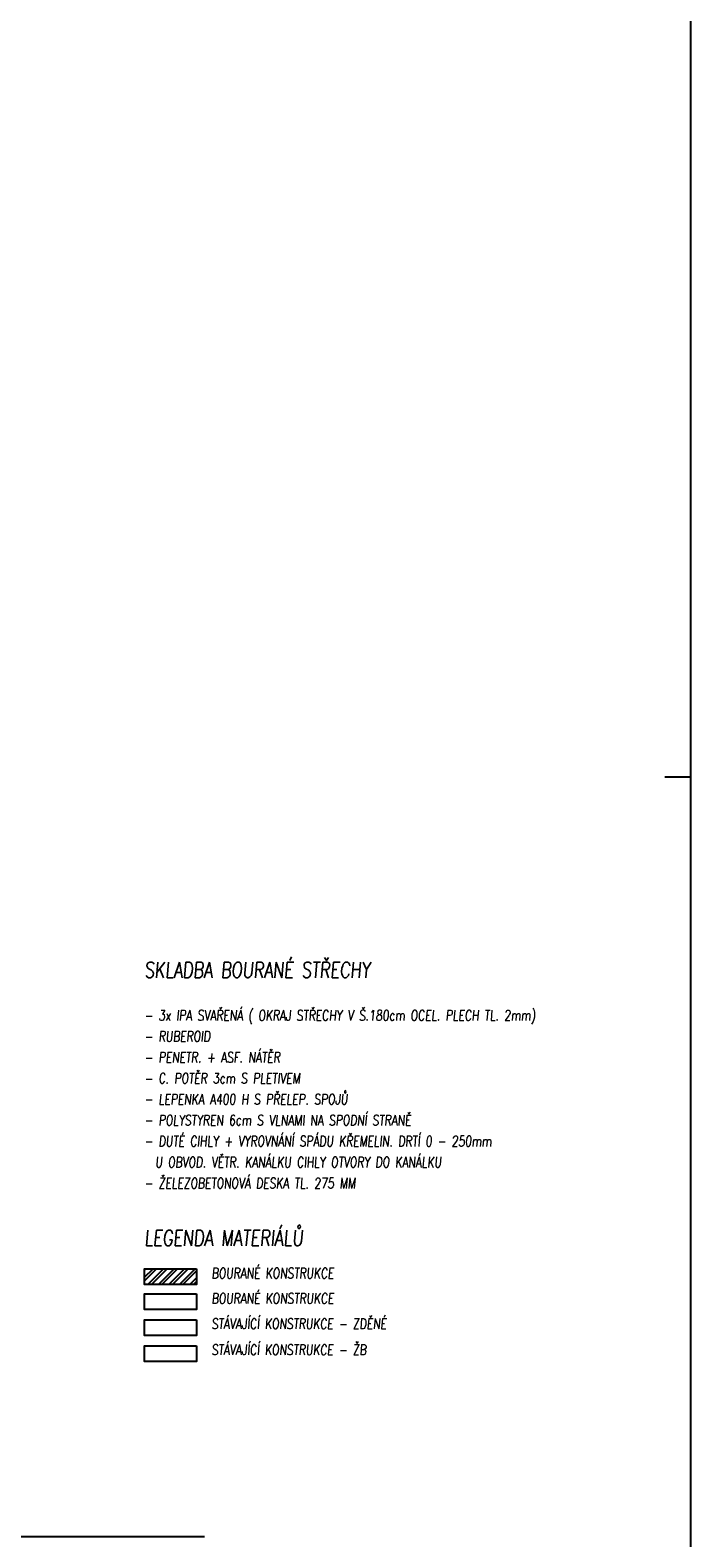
# Model space of a CAD drawing. Header units: millimetres. Extents: x 22267 to 193155, y 329430 to 541733.
# Tile 16 of 89: x 63519 to 76215, y 344509 to 373494. Entities that reach past the tile are written whole.
import ezdxf

# ---------------------------------------------------------------- set-up
doc = ezdxf.new("R2010")
doc.units = ezdxf.units.MM
for name, color, linetype in [('BOURÁNÍ', 40, 'Continuous'), ('KOTY_100', 7, 'Continuous'), ('KÓTY BP FASÁDA', 255, 'Continuous'), ('LEGENDA', 7, 'Continuous'), ('TLUSTA', 2, 'Continuous'), ('ŽB', 1, 'Continuous')]:
    doc.layers.add(name, color=color, linetype=linetype)
doc.layers.add('POMOCNA_ZU', color=200, linetype='Continuous', plot=False)
doc.styles.add('CS-ROMANS_100', font='romans.shx', dxfattribs={"width": 0.75, "oblique": 5, "height": 200})

msp = doc.modelspace()

# ---------------------------------------------------------------- hatches: boundary and pattern name
at = {"layer": 'BOURÁNÍ'}
h = msp.add_hatch(dxfattribs=at)
h.set_pattern_fill('ANSI32', color=30, scale=15)
h.set_pattern_definition([(45, (-77745.48, 116950.7), (-101.02788, 101.02788), []), (45, (-77678.13, 116950.7), (-101.02788, 101.02788), [])])
h.paths.add_polyline_path([(66714.7, 349682.2), (65714.7, 349682.2), (65714.7, 349382.2), (66714.7, 349382.2)])

# ---------------------------------------------------------------- linework, layer by layer
at = {"layer": 'BOURÁNÍ', "color": 30}
for points in [[(66714.7, 349682.2), (66714.7, 349382.2), (65714.7, 349382.2), (65714.7, 349682.2)], [(66714.7, 349197.9), (66714.7, 348897.9), (65714.7, 348897.9), (65714.7, 349197.9)]]:
    msp.add_lwpolyline(points, close=True, dxfattribs=at)
at = {"layer": 'LEGENDA'}
msp.add_lwpolyline([(24214.7, 329430.5), (76214.7, 329430.5), (76214.7, 418530.5), (24214.7, 418530.5)], close=True, dxfattribs=at)
msp.add_lwpolyline([(76214.7, 359130.5), (75714.7, 359130.5)], dxfattribs=at)
at = {"layer": 'POMOCNA_ZU', "color": 1}
msp.add_lwpolyline([(66870.4, 344530.5), (26316.4, 344530.5)], dxfattribs=at)
at = {"layer": 'TLUSTA'}
msp.add_lwpolyline([(66714.7, 348697.9), (66714.7, 348397.9), (65714.7, 348397.9), (65714.7, 348697.9)], close=True, dxfattribs=at)
at = {"layer": 'ŽB'}
msp.add_lwpolyline([(66714.7, 348197.9), (66714.7, 347897.9), (65714.7, 347897.9), (65714.7, 348197.9)], close=True, dxfattribs=at)

# ---------------------------------------------------------------- texts
at = {"layer": 'KOTY_100', "color": 1, "ltscale": 20, "style": 'CS-ROMANS_100', "oblique": 5, "width": 0.75}
msp.add_text('SKLADBA BOURANÉ STŘECHY', height=300, dxfattribs=at).set_placement((65714.7, 355277.4))
at = {"layer": 'KOTY_100', "ltscale": 20, "attachment_point": 1, "style": 'CS-ROMANS_100'}
for s, width, insert, char_height in [('{\\C1;LEGENDA MATERIÁLŮ}', 4418.652, (65714.7, 350423.7), 300), ('BOURANÉ KONSTRUKCE', 4418.652, (67004.2, 349696.8), 200), ('BOURANÉ KONSTRUKCE', 4418.652, (67004.2, 349212.5), 200), ('STÁVAJÍCÍ KONSTRUKCE - ZDĚNÉ', 4418.652, (67004.2, 348725.3), 200), ('STÁVAJÍCÍ KONSTRUKCE - ŽB', 5755.765, (67004.2, 348225.3), 200)]:
    msp.add_mtext_dynamic_manual_height_columns(s, width=width, gutter_width=1000, heights=[0], dxfattribs=dict(at, insert=insert, char_height=char_height))
at = {"layer": 'KÓTY BP FASÁDA', "color": 7, "style": 'CS-ROMANS_100', "oblique": 5, "width": 0.75}
for s, p in [('- 3x IPA SVAŘENÁ ( OKRAJ STŘECHY V Š.180cm OCEL. PLECH TL. 2mm)', (65714.7, 354453.4)), ('- RUBEROID', (65714.7, 354050.2)), ('- PENETR. + ASF. NÁTĚR', (65714.7, 353647)), ('- C. POTĚR 3cm S PLETIVEM', (65714.7, 353243.8)), ('- LEPENKA A400 H S PŘELEP. SPOJŮ', (65714.7, 352840.6)), ('- POLYSTYREN 6cm S VLNAMI NA SPODNÍ STRANĚ', (65714.7, 352437.4)), ('- DUTÉ CIHLY + VYROVNÁNÍ SPÁDU KŘEMELIN. DRTÍ 0 - 250mm', (65714.7, 352034.2)), ('  U OBVOD. VĚTR. KANÁLKU CIHLY OTVORY DO KANÁLKU', (65714.7, 351631)), ('- ŽELEZOBETONOVÁ DESKA TL. 275 MM', (65714.7, 351227.8))]:
    msp.add_text(s, height=200, dxfattribs=at).set_placement(p)

doc.saveas('drawing.dxf')
